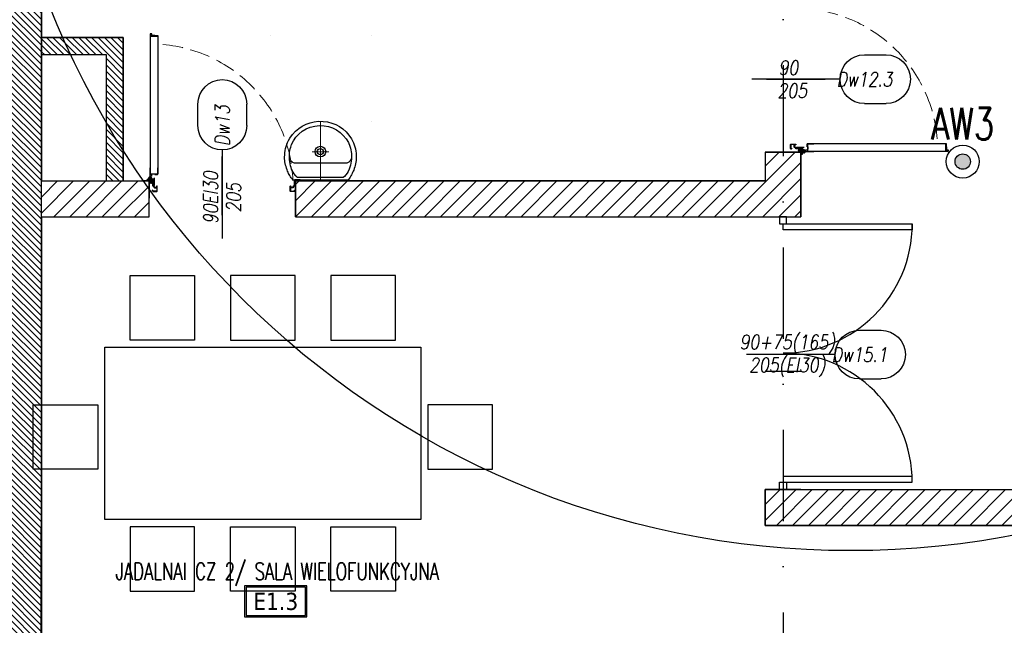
# Model space of a CAD drawing. Header units: millimetres. Extents: x 42924 to 92944, y -369470 to -179866.
# Tile 162 of 256: x 60880 to 61566, y -185223 to -184801. Entities that reach past the tile are written whole.
import ezdxf
from ezdxf.enums import TextEntityAlignment as Align

# ---------------------------------------------------------------- set-up
doc = ezdxf.new("R2010")
doc.units = ezdxf.units.MM
for name, pattern in [('CENTER', [0.6, 0.375, -0.075, 0.075, -0.075]), ('DASHDOT', [25.4, 12.7, -6.35, 0, -6.35]), ('DOT', [6.35, 0, -6.35]), ('Hidden Line', [391.222223, 282.222223, -109])]:
    doc.linetypes.add(name, pattern=pattern)
doc.layers.get('0').update_dxf_attribs({"color": 8})
for name, color, linetype in [('!! 0_Osie', 8, 'DASHDOT'), ('!! 1_ proj wyposdażenie', 54, 'Continuous'), ('!! 1_ widok', 8, 'Continuous'), ('!! 1_drzwi opis', 8, 'Continuous'), ('!! 1_drzwi-linia', 8, 'Continuous'), ('!! 1_hatch projektowane ściany', 8, 'Continuous'), ('!! 1_OPIS POM NOWE', 123, 'Continuous'), ('!! 1_PROJ Sciany', 8, 'Continuous'), ('!! 2_drzwi opis', 8, 'Continuous'), ('!! 2_wypos-sanitarne', 8, 'Continuous'), ('0-osie-liniA', 8, 'DASHDOT'), ('E1', 2, 'Continuous'), ('E_0', 4, 'Continuous'), ('E_AW', 1, 'Continuous')]:
    doc.layers.add(name, color=color, linetype=linetype)
doc.layers.add('E_SAP_ZASIĘG', color=150, linetype='Continuous', plot=False)
doc.styles.add('50', font='ROMANS.shx', dxfattribs={"width": 0.8, "height": 10})
doc.styles.add('ARCHETYP', font='romans.shx', dxfattribs={"height": 15})
doc.styles.add('ARIAL', font='tahoma.ttf')
doc.styles.add('ELE1', font='romans.shx', dxfattribs={"width": 0.8, "height": 18})
doc.styles.add('TXT', font='simplex.shx')
pattern_1 = [(135, (81114.6837, -184028.848), (-2.24506403, -2.24506403), [])]
pattern_2 = [(45, (0, 13698.2005), (-5.61266008, 5.61266008), [])]

# ---------------------------------------------------------------- blocks, each defined once
blk = doc.blocks.new('A$C14D806DD')
at = {"layer": 'E_AW'}
h = blk.add_hatch(color=256, dxfattribs=at)
h.dxf.hatch_style = 1
h.paths.add_polyline_path([(5.36, 0, 1), (-5.36, 0, 1)])
at = {"layer": 'E_AW', "ltscale": 5}
for radius in [11.49, 5.36]:
    blk.add_circle((0, 0), radius, dxfattribs=at)
blk = doc.blocks.new('drzwi dwuskrzydłowe')
for points in [[(68481.18, -214206.57), (68481.18, -214296.57), (68477.18, -214296.57), (68477.18, -214206.57)], [(68653.18, -214206.57), (68653.18, -214296.57), (68657.18, -214296.57), (68657.18, -214206.57)], [(68477.18, -214294.07), (68472.18, -214294.07), (68472.18, -214299.07), (68477.18, -214299.07)], [(68657.18, -214294.07), (68662.18, -214294.07), (68662.18, -214299.07), (68657.18, -214299.07)]]:
    blk.add_lwpolyline(points, close=True)
for centre, start, end in [((68477.18, -214296.57), 0, 90), ((68657.18, -214296.57), 90, 180)]:
    blk.add_arc(centre, 90, start, end)
blk = doc.blocks.new('BLOK OSI')
at = {"layer": '0-osie-liniA', "ltscale": 5}
blk.add_lwpolyline([(52592.21, -193637.01), (52592.21, -199860.82)], dxfattribs=at)
blk = doc.blocks.new('zaw-dr-90-p')
at = {"color": 2, "linetype": 'CENTER', "ltscale": 0.2}
for p, q in [((12, 0), (-12, 0)), ((0, 12), (0, -12)), ((24.5, 24), (31, 24)), ((24.5, 19), (31, 19))]:
    blk.add_line(p, q, dxfattribs=at)
at = {"ltscale": 0.2}
for p, q in [((10, 12), (6.5, 12)), ((10, 0), (10, 6.5))]:
    blk.add_line(p, q, dxfattribs=at)
blk.add_lwpolyline([(0, 6.5), (23.5, 6.5, 0.414214), (28, 11), (28, 31), (24.5, 31), (24.5, 11, -0.414214), (23.5, 10), (0, 10, 4.561698), (7.6, 6.5), (4.9, 4.2)], format="xyb", dxfattribs=at)
blk.add_lwpolyline([(-0.2, -0.2), (-2.5, -0.2), (-2.5, 0.2), (-0.2, 0.2), (-0.2, 2.5), (0.2, 2.5), (0.2, 0.2), (2.8, 0.2), (2.8, -0.2), (0.2, -0.2), (0.2, -2.8), (-0.2, -2.8)], close=True)
blk.add_lwpolyline([(10, 10), (10, 39), (6.5, 39), (6.5, 10)], dxfattribs=at)
blk.add_circle((0, 0), 6.5, dxfattribs=at)
blk = doc.blocks.new('drzwi 90- sc 12')
for p, q in [((-13616.12, 20410.26), (-13620.22, 20410.26)), ((-13616.12, 20410.26), (-13620, 20410.26)), ((-13618.17, 20410.26), (-13616.22, 20410.26)), ((-13618.17, 20410.26), (-13616.22, 20410.26)), ((-13616.12, 20410.26), (-13616.12, 20411.46)), ((-13616.12, 20411.46), (-13615.02, 20411.46)), ((-13614.92, 20411.36), (-13614.92, 20313.77)), ((-13620.32, 20410.16), (-13620.32, 20313.77)), ((-13614.92, 20409.86), (-13620.32, 20409.86)), ((-13620.32, 20313.47), (-13620.32, 20317.97)), ((-13614.92, 20312.27), (-13614.92, 20317.97)), ((-13715.57, 20308.32), (-13715.57, 20308.56)), ((-13715.57, 20307.69), (-13715.57, 20308.56)), ((-13715.57, 20307.82), (-13715.57, 20308.56)), ((-13715.57, 20307.72), (-13715.37, 20307.72)), ((-13614.92, 20313.77), (-13620.32, 20313.77)), ((-13618.22, 20313.37), (-13620.22, 20313.37)), ((-13618.22, 20313.67), (-13618.22, 20313.37)), ((-13618.22, 20313.67), (-13616.42, 20313.67)), ((-13617.77, 20311.12), (-13617.77, 20305.72)), ((-13617.77, 20311.12), (-13617.77, 20305.72)), ((-13616.17, 20309.92), (-13617.37, 20309.92)), ((-13616.17, 20309.92), (-13616.17, 20311.02)), ((-13615.92, 20313.17), (-13615.92, 20312.17)), ((-13615.92, 20312.17), (-13615.02, 20312.17)), ((-13715.77, 20301.96), (-13716.27, 20301.96)), ((-13616.77, 20301.96), (-13616.27, 20301.96))]:
    blk.add_line(p, q)
for points in [[(-13665.27, 20284.96), (-13665.27, 20325.83)], [(-13615.57, 20309.64), (-13615.32, 20309.64), (-13615.32, 20309.82), (-13616.32, 20309.82), (-13616.32, 20309.64), (-13615.92, 20309.64)]]:
    blk.add_lwpolyline(points)
at = {"lineweight": 30}
for points in [[(-13716.27, 20308.92), (-13721.27, 20308.92)], [(-13716.27, 20308.92), (-13716.27, 20296.92)], [(-13614.27, 20308.92), (-13609.27, 20308.92)], [(-13614.27, 20308.92), (-13614.27, 20296.92)]]:
    blk.add_lwpolyline(points, dxfattribs=at)
at = {"ltscale": 0.2}
for points in [[(-13715.57, 20307.51), (-13715.57, 20309.48, 0.414214), (-13715.91, 20309.82), (-13719.43, 20309.82, 0.414214), (-13719.77, 20309.48), (-13719.77, 20308.92), (-13719.59, 20308.92), (-13719.59, 20309.48, -0.414214), (-13719.43, 20309.64), (-13716.97, 20309.64)], [(-13716.97, 20309.64), (-13715.91, 20309.64, -0.414214), (-13715.75, 20309.48), (-13715.75, 20307.51)], [(-13715.75, 20307.76), (-13715.75, 20305.58, 0.414214), (-13715.41, 20305.24), (-13714.96, 20305.24, -0.414214), (-13714.8, 20305.08), (-13714.8, 20304.48, 0.414214), (-13714.46, 20304.14), (-13713.28, 20304.14, 0.414214), (-13712.94, 20304.48), (-13712.94, 20305.15, -1), (-13712.75, 20305.15), (-13712.75, 20301.96, -0.414214), (-13712.91, 20301.8), (-13715.43, 20301.8, -0.414214), (-13715.59, 20301.96), (-13715.59, 20302.52), (-13715.77, 20302.52), (-13715.77, 20301.96, 0.414214), (-13715.43, 20301.62), (-13712.91, 20301.62, 0.414214), (-13712.57, 20301.96), (-13712.57, 20305.15, 1), (-13713.12, 20305.15), (-13713.12, 20304.48, -0.414214), (-13713.28, 20304.32), (-13714.46, 20304.32, -0.414214), (-13714.62, 20304.48), (-13714.62, 20305.08, 0.414214), (-13714.96, 20305.42), (-13715.41, 20305.42, -0.414214), (-13715.57, 20305.58), (-13715.57, 20307.64)], [(-13615.92, 20309.64), (-13616.63, 20309.64, 0.414214), (-13616.79, 20309.48), (-13616.79, 20305.58, -0.414214), (-13617.13, 20305.24), (-13617.58, 20305.24, 0.414214), (-13617.74, 20305.08), (-13617.74, 20304.48, -0.414214), (-13618.08, 20304.14), (-13619.26, 20304.14, -0.414214), (-13619.6, 20304.48), (-13619.6, 20305.15, 1), (-13619.79, 20305.15), (-13619.79, 20301.96, 0.414214), (-13619.63, 20301.8), (-13617.11, 20301.8, 0.414214), (-13616.95, 20301.96), (-13616.95, 20302.52), (-13616.77, 20302.52), (-13616.77, 20301.96, -0.414214), (-13617.11, 20301.62), (-13619.63, 20301.62, -0.414214), (-13619.97, 20301.96), (-13619.97, 20305.15, -1), (-13619.42, 20305.15), (-13619.42, 20304.48, 0.414214), (-13619.26, 20304.32), (-13618.08, 20304.32, 0.414214), (-13617.92, 20304.48), (-13617.92, 20305.08, -0.414214), (-13617.58, 20305.42), (-13617.13, 20305.42, 0.414214), (-13616.97, 20305.58), (-13616.97, 20309.48, -0.414214), (-13616.63, 20309.82), (-13613.11, 20309.82, -0.414214), (-13612.77, 20309.48), (-13612.77, 20308.92), (-13612.95, 20308.92), (-13612.95, 20309.48, 0.414214), (-13613.11, 20309.64), (-13615.57, 20309.64)]]:
    blk.add_lwpolyline(points, format="xyb", dxfattribs=at)
blk.add_lwpolyline([(-13616.79, 20308.82), (-13616.97, 20308.82), (-13616.97, 20307.42), (-13616.79, 20307.42)], close=True)
for centre, radius, start, end in [((-13620.22, 20410.16), 0.1, 90, 180), ((-13615.02, 20411.36), 0.1, 0, 90), ((-13620.22, 20313.47), 0.1, 180, 270), ((-13616.42, 20313.17), 0.5, 0, 90), ((-13616.27, 20311.02), 0.1, 0, 90), ((-13615.02, 20312.27), 0.1, 270, 0)]:
    blk.add_arc(centre, radius, start, end)
at = {"linetype": 'Hidden Line', "lineweight": 9, "ltscale": 0.05}
blk.add_arc((-13615.5, 20305.14), 99.12, 94.80054, 177.69442, dxfattribs=at)
at = {"xscale": 0.09999999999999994, "yscale": 0.09999999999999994, "zscale": 0.09999999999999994, "rotation": 180.0000000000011}
blk.add_blockref('zaw-dr-90-p', (-13614.92, 20310.92), dxfattribs=at)
blk = doc.blocks.new('1_ok-opis')
blk.add_line((0, 111.61), (0, 50))
for points in [[(-17, 128.61), (-17, 143.61)], [(17, 128.61), (17, 143.61)]]:
    blk.add_lwpolyline(points)
for centre, start, end in [((0, 143.61), 0, 180), ((0, 128.61), 180, 0)]:
    blk.add_arc(centre, 17, start, end)
at = {"style": 'ARCHETYP'}
for tag, height, rotation, p in [('NR', 12, 90, (0, 136.9)), ('NR', 12, 270, (0, 136.9)), ('SZEROKOŚĆ', 10, 90, (-8, 78.29)), ('WYSOKOŚĆ', 10, 270, (-8, 78.29)), ('WYSOKOŚĆ', 10, 90, (8, 78.29)), ('SZEROKOŚĆ', 10, 270, (8, 78.29))]:
    blk.add_attdef(tag, text='', height=height, rotation=rotation, dxfattribs=at).set_placement(p, align=Align.MIDDLE)
blk = doc.blocks.new('A$C527aaae0')
at = {"lineweight": 5}
for points in [[(0, 0), (0, -0.4111)], [(0.1863, -0.1214), (0.1863, -0.1211)], [(0.1863, -0.1211), (0.1863, -0.1214)], [(-0.0573, -0.1985), (0.0582, -0.1985)]]:
    blk.add_lwpolyline(points, dxfattribs=at)
for points in [[(0.1915, -0.001), (0.1975, -0.0093), (0.203, -0.0173), (0.2082, -0.025), (0.213, -0.0326), (0.2175, -0.0402), (0.2216, -0.0479), (0.2255, -0.0558), (0.2292, -0.0639), (0.2328, -0.0735), (0.2366, -0.0845), (0.2399, -0.0953), (0.2429, -0.1061), (0.2453, -0.1169), (0.2473, -0.1278), (0.2487, -0.1389), (0.2495, -0.1502), (0.2498, -0.1618), (0.2492, -0.1766), (0.2478, -0.1918), (0.2457, -0.2067), (0.2428, -0.2214), (0.239, -0.2358), (0.2344, -0.25), (0.2289, -0.2639), (0.2225, -0.2775), (0.2132, -0.2936), (0.1947, -0.319), (0.174, -0.3415), (0.1513, -0.361), (0.1268, -0.3776), (0.1005, -0.391), (0.0726, -0.4011), (0.0432, -0.4079), (0.0125, -0.4112), (-0.0191, -0.4105), (-0.0495, -0.4063), (-0.0786, -0.3988), (-0.1062, -0.3881), (-0.1321, -0.3743), (-0.1563, -0.3574), (-0.1786, -0.3374), (-0.1988, -0.3143), (-0.2168, -0.2883), (-0.2237, -0.2746), (-0.2299, -0.2608), (-0.2353, -0.2468), (-0.24, -0.2327), (-0.2438, -0.2183), (-0.2467, -0.2037), (-0.2487, -0.1888), (-0.2498, -0.1735), (-0.2497, -0.1595), (-0.249, -0.1479), (-0.2479, -0.1367), (-0.2463, -0.1256), (-0.2444, -0.1148), (-0.242, -0.104), (-0.2392, -0.0932), (-0.2359, -0.0823), (-0.2322, -0.0712), (-0.2282, -0.0623), (-0.2242, -0.0541), (-0.22, -0.0461), (-0.2157, -0.0381), (-0.2113, -0.0303), (-0.2067, -0.0225), (-0.2019, -0.0148), (-0.1969, -0.0071), (-0.1921, -0.001)], [(0.1608, -0.0198), (0.1622, -0.0209), (0.1634, -0.022), (0.1645, -0.023), (0.1654, -0.024), (0.1663, -0.025), (0.1672, -0.0261), (0.1682, -0.0273), (0.1692, -0.0287), (0.1739, -0.0344), (0.1821, -0.0451), (0.1893, -0.0557), (0.1954, -0.0665), (0.2007, -0.0776), (0.2051, -0.0891), (0.2087, -0.1012), (0.2116, -0.114), (0.2138, -0.1277), (0.2152, -0.1416), (0.216, -0.1551), (0.2162, -0.1682), (0.2158, -0.181), (0.2146, -0.1937), (0.2128, -0.2063), (0.2103, -0.2189), (0.2069, -0.2316), (0.2007, -0.2493), (0.1874, -0.2756), (0.1704, -0.3001), (0.1499, -0.3221), (0.1263, -0.3413), (0.1, -0.3573), (0.0711, -0.3696), (0.0402, -0.3777), (0.0074, -0.3812), (-0.0248, -0.3802), (-0.0555, -0.3745), (-0.0846, -0.3645), (-0.1119, -0.3506), (-0.1369, -0.3331), (-0.1592, -0.3122), (-0.1785, -0.2885), (-0.1945, -0.2622), (-0.2053, -0.2373), (-0.2088, -0.2247), (-0.2117, -0.2119), (-0.2139, -0.1991), (-0.2155, -0.1862), (-0.2165, -0.1732), (-0.2167, -0.1601), (-0.2161, -0.147), (-0.2148, -0.1337), (-0.2129, -0.12), (-0.2097, -0.1056), (-0.2052, -0.0909), (-0.1995, -0.0763), (-0.1928, -0.0622), (-0.1851, -0.049), (-0.1767, -0.0372), (-0.1676, -0.0271), (-0.159, -0.0198)]]:
    blk.add_lwpolyline(points, close=True)
blk.add_lwpolyline([(0.2151, -0.1518), (0.2126, -0.1464), (0.21, -0.1415), (0.2071, -0.1372), (0.2038, -0.1333), (0.2, -0.1297), (0.1955, -0.1264), (0.1903, -0.1232), (0.1842, -0.1211), (-0.1851, -0.1211), (-0.1909, -0.1228), (-0.1959, -0.1256), (-0.2003, -0.1289), (-0.2043, -0.1326), (-0.2078, -0.1367), (-0.2109, -0.1413), (-0.2137, -0.1463), (-0.2163, -0.1518), (-0.2163, -0.1521)])
at = {"linetype": 'DOT'}
blk.add_lwpolyline([(-0.3533, -0.4109), (0.3467, -0.4109), (0.3467, -1.0109), (-0.3533, -1.0109)], close=True, dxfattribs=at)
for radius in [0.0371, 0.0219]:
    blk.add_circle((0.0005, -0.1995), radius)

msp = doc.modelspace()

# ---------------------------------------------------------------- hatches: boundary and pattern name
at = {"layer": '!! 1_hatch projektowane ściany'}
h = msp.add_hatch(dxfattribs=at)
h.set_pattern_fill('ANSI31', color=256, scale=2.5)
h.set_pattern_definition(pattern_2)
h.paths.add_polyline_path([(61072.35405, -184913.39431), (61072.35405, -184938.39431), (61424.56735, -184938.3902), (61424.56735, -184893.3902), (61399.56735, -184893.3902), (61399.56735, -184913.3902)])
h.paths.add_polyline_path([(60970.35405, -184938.39431), (60970.35405, -184913.39431), (60895.36228, -184913.40765), (60895.35405, -184938.40765)])
h = msp.add_hatch(dxfattribs=at)
h.set_pattern_fill('ANSI31', color=256, scale=2.5)
h.set_pattern_definition(pattern_2)
h.paths.add_polyline_path([(61650.06965, -185077.4674), (61675.06965, -185077.4674), (61675.06599, -185185.53603), (61650.06871, -185185.53749), (61650.06894, -185153.39194), (61399.56735, -185153.40668), (61399.56588, -185128.39001), (61650.06921, -185128.39194)])
at = {"layer": '!! 1_PROJ Sciany', "lineweight": 0}
h = msp.add_hatch(dxfattribs=at)
h.set_pattern_fill('ANSI31', color=256)
h.set_pattern_definition(pattern_1)
h.paths.add_polyline_path([(60895.48637, -184536.40206), (60870.48637, -184536.38975), (60870.0792, -185773.3878), (60895.0792, -185773.39195)])
h = msp.add_hatch(dxfattribs=at)
h.set_pattern_fill('ANSI31', color=256)
h.set_pattern_definition(pattern_1)
h.paths.add_polyline_path([(60940.36228, -184913.3902), (60952.36228, -184913.3902), (60952.36228, -184813.3902), (60895.3952, -184813.37145), (60895.37594, -184825.3902), (60940.36228, -184825.3902)])

# ---------------------------------------------------------------- linework, layer by layer
at = {"layer": '!! 1_ proj wyposdażenie'}
for points in [[(60957.10579, -184979.29303), (61002.10579, -184979.29303), (61002.10579, -185024.29303), (60957.10579, -185024.29303)], [(61072.10579, -184979.29303), (61027.10579, -184979.29303), (61027.10579, -185024.29303), (61072.10579, -185024.29303)], [(61142.10579, -184979.29303), (61097.10579, -184979.29303), (61097.10579, -185024.29303), (61142.10579, -185024.29303)], [(60939.60579, -185029.29303), (61159.60579, -185029.29303), (61159.60579, -185149.29303), (60939.60579, -185149.29303)], [(60889.60579, -185114.29303), (60889.60579, -185069.29303), (60934.60579, -185069.29303), (60934.60579, -185114.29303)], [(61209.60579, -185114.29303), (61209.60579, -185069.29303), (61164.60579, -185069.29303), (61164.60579, -185114.29303)], [(60957.10579, -185199.29303), (61002.10579, -185199.29303), (61002.10579, -185154.29303), (60957.10579, -185154.29303)], [(61072.10579, -185199.29303), (61027.10579, -185199.29303), (61027.10579, -185154.29303), (61072.10579, -185154.29303)], [(61142.10579, -185199.29303), (61097.10579, -185199.29303), (61097.10579, -185154.29303), (61142.10579, -185154.29303)]]:
    msp.add_lwpolyline(points, close=True, dxfattribs=at)
at = {"layer": '!! 1_ widok'}
for points in [[(61424.56735, -185128.3902), (61399.56735, -185128.3902)], [(61412.06735, -185128.3902), (61424.56735, -185128.3902)]]:
    msp.add_lwpolyline(points, dxfattribs=at)
at = {"layer": '!! 1_hatch projektowane ściany'}
for points in [[(61072.35405, -184938.39843), (61399.56735, -184938.3902), (61424.56735, -184938.3902), (61424.56735, -184893.3902), (61399.56735, -184893.3902), (61399.56735, -184913.3902), (61072.35405, -184913.3902)], [(61650.06965, -185077.4674), (61675.06965, -185077.4674), (61675.06599, -185185.53603), (61650.06871, -185185.53749), (61650.06894, -185153.39194), (61399.56735, -185153.40668), (61399.56588, -185128.39001), (61650.06921, -185128.39194)]]:
    msp.add_lwpolyline(points, close=True, dxfattribs=at)
at = {"layer": '!! 1_OPIS POM NOWE'}
for points in [[(61036.8392, -185217.21616), (61080.3592, -185217.21616), (61080.3592, -185195.45616), (61036.8392, -185195.45616)], [(61037.9272, -185216.12816), (61079.2712, -185216.12816), (61079.2712, -185196.54416), (61037.9272, -185196.54416)]]:
    msp.add_lwpolyline(points, close=True, dxfattribs=at)
at = {"layer": '!! 1_PROJ Sciany'}
for points in [[(60895.48637, -184536.40206), (60870.48637, -184536.38975), (60870.0792, -185773.3878), (60895.0792, -185773.39195)], [(60940.36228, -184913.3902), (60952.36228, -184913.3902), (60952.36228, -184813.3902), (60895.3952, -184813.37145), (60895.37594, -184825.3902), (60940.36228, -184825.3902)]]:
    msp.add_lwpolyline(points, close=True, dxfattribs=at)
for points in [[(60895.43832, -184682.3878), (60895.36228, -184913.3902)], [(60895.37594, -184813.3902), (60952.36228, -184813.3902), (60952.36228, -184913.3902)], [(60895.37594, -184825.3902), (60940.36228, -184825.3902), (60940.36228, -184913.3902)], [(61399.56735, -184893.3902), (61399.56735, -184913.3902)], [(61399.56735, -184893.3902), (61424.56735, -184893.3902)], [(61424.56735, -184893.3902), (61424.56735, -184938.3902)], [(60895.36228, -184913.3902), (60970.35413, -184913.39849)], [(60970.35405, -184938.39843), (60970.35405, -184913.3902)], [(61072.35405, -184938.39843), (61072.35405, -184913.3902)], [(61072.35413, -184913.39849), (61399.56735, -184913.3902)], [(60895.35405, -184938.3902), (60895.0792, -185773.38767), (61113.31554, -185773.38767)], [(60895.35405, -184938.3902), (60970.35413, -184938.39849)], [(61072.35413, -184938.39849), (61424.56735, -184938.3902)], [(61399.56588, -185128.39001), (61399.56735, -185153.3902)], [(61399.56735, -185128.39001), (61650.06921, -185128.39194)], [(61399.56735, -185153.3902), (61650.06921, -185153.39194)]]:
    msp.add_lwpolyline(points, dxfattribs=at)
for points in [[(61399.56735, -184938.3902), (61424.56735, -184938.3902)], [(61399.56735, -185045.8902), (61424.56735, -185045.8902)]]:
    msp.add_lwpolyline(points)
at = {"layer": 'E_SAP_ZASIĘG'}
msp.add_circle((61459.23087, -184571.00094), 600, dxfattribs=at)

# ---------------------------------------------------------------- block references
at = {"layer": '!! 0_Osie'}
msp.add_blockref('BLOK OSI', (8819.85593, 13761.2005), dxfattribs=at)
at = {"layer": '!! 1_drzwi opis'}
ref = msp.add_blockref('1_ok-opis', (61340.22959, -184842.51019), dxfattribs=dict(at, xscale=-1, rotation=269.9999963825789))
ref.add_attrib('WYSOKOŚĆ', '90 ', dxfattribs={"layer": '0', "height": 10, "rotation": 359.99999638, "style": '50', "oblique": 10, "width": 0.8}).set_placement((61418.52045, -184834.5102), align=Align.MIDDLE)
ref.add_attrib('SZEROKOŚĆ', '205', dxfattribs={"layer": '0', "height": 10, "rotation": 359.99999638, "style": '50', "oblique": 10, "width": 0.8}).set_placement((61418.52045, -184850.5102), align=Align.MIDDLE)
ref.add_attrib('NR', 'Dw12.3', dxfattribs={"layer": '0', "height": 10, "rotation": 359.99999638, "style": '50', "oblique": 10, "width": 0.8}).set_placement((61468.84084, -184842.5102), align=Align.MIDDLE)
ref = msp.add_blockref('1_ok-opis', (61021.35409, -185003.45277), dxfattribs=dict(at, xscale=-1, rotation=359.9999963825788))
ref.add_attrib('WYSOKOŚĆ', '90EI30', dxfattribs={"layer": '0', "height": 10, "rotation": 89.99999638, "style": '50', "oblique": 10, "width": 0.8}).set_placement((61013.35409, -184925.16192), align=Align.MIDDLE)
ref.add_attrib('SZEROKOŚĆ', '205', dxfattribs={"layer": '0', "height": 10, "rotation": 89.99999638, "style": '50', "oblique": 10, "width": 0.8}).set_placement((61029.35409, -184925.16192), align=Align.MIDDLE)
ref.add_attrib('NR', 'Dw13', dxfattribs={"layer": '0', "height": 10, "rotation": 89.99999638, "style": '50', "oblique": 10, "width": 0.8}).set_placement((61021.3541, -184874.84153), align=Align.MIDDLE)
at = {"layer": '!! 1_drzwi-linia', "rotation": 270}
for name, p in [('drzwi 90- sc 12', (41115.64301, -198507.77986)), ('drzwi dwuskrzydłowe', (275708.64095, -116466.20804))]:
    msp.add_blockref(name, p, dxfattribs=at)
at = {"layer": '!! 1_drzwi-linia', "xscale": -1}
msp.add_blockref('drzwi 90- sc 12', (47356.08443, -205222.32283), dxfattribs=at)
at = {"layer": '!! 2_drzwi opis'}
ref = msp.add_blockref('1_ok-opis', (61336.73846, -185034.39042), dxfattribs=dict(at, xscale=-1, rotation=269.9999963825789))
ref.add_attrib('WYSOKOŚĆ', '90+75(165)', dxfattribs={"layer": '0', "height": 10, "rotation": 359.99999638, "style": '50', "oblique": 10, "width": 0.8}).set_placement((61415.02932, -185026.39042), align=Align.MIDDLE)
ref.add_attrib('SZEROKOŚĆ', '205(EI30)', dxfattribs={"layer": '0', "height": 10, "rotation": 359.99999638, "style": '50', "oblique": 10, "width": 0.8}).set_placement((61415.02932, -185042.39042), align=Align.MIDDLE)
ref.add_attrib('NR', 'Dw15.1', dxfattribs={"layer": '0', "height": 10, "rotation": 359.99999638, "style": '50', "oblique": 10, "width": 0.8}).set_placement((61465.34971, -185034.39043), align=Align.MIDDLE)
at = {"layer": '!! 2_wypos-sanitarne', "xscale": 100, "yscale": 100, "zscale": 100, "rotation": 180}
msp.add_blockref('A$C527aaae0', (61089.75933, -184912.94329), dxfattribs=at)
at = {"layer": 'E_0'}
msp.add_blockref('A$C14D806DD', (61537.29514, -184899.93898), dxfattribs=at)

# ---------------------------------------------------------------- texts
at = {"layer": '!! 1_OPIS POM NOWE', "style": 'TXT', "width": 0.7}
msp.add_text('JADALNAI CZ 2/ SALA WIELOFUNKCYJNA', height=12, dxfattribs=at).set_placement((61059.71433, -185191.40984), align=Align.CENTER)
at = {"layer": '!! 1_OPIS POM NOWE', "style": 'ARIAL'}
msp.add_attdef('E1.3', text='', height=11.968, dxfattribs=at).set_placement((61058.5992, -185206.33616), align=Align.MIDDLE_CENTER)
at = {"layer": 'E1', "style": 'ELE1', "width": 0.75}
msp.add_text('AW3', height=22, dxfattribs=at).set_placement((61537.29514, -184873.57274), align=Align.MIDDLE_CENTER)

doc.saveas('drawing.dxf')
